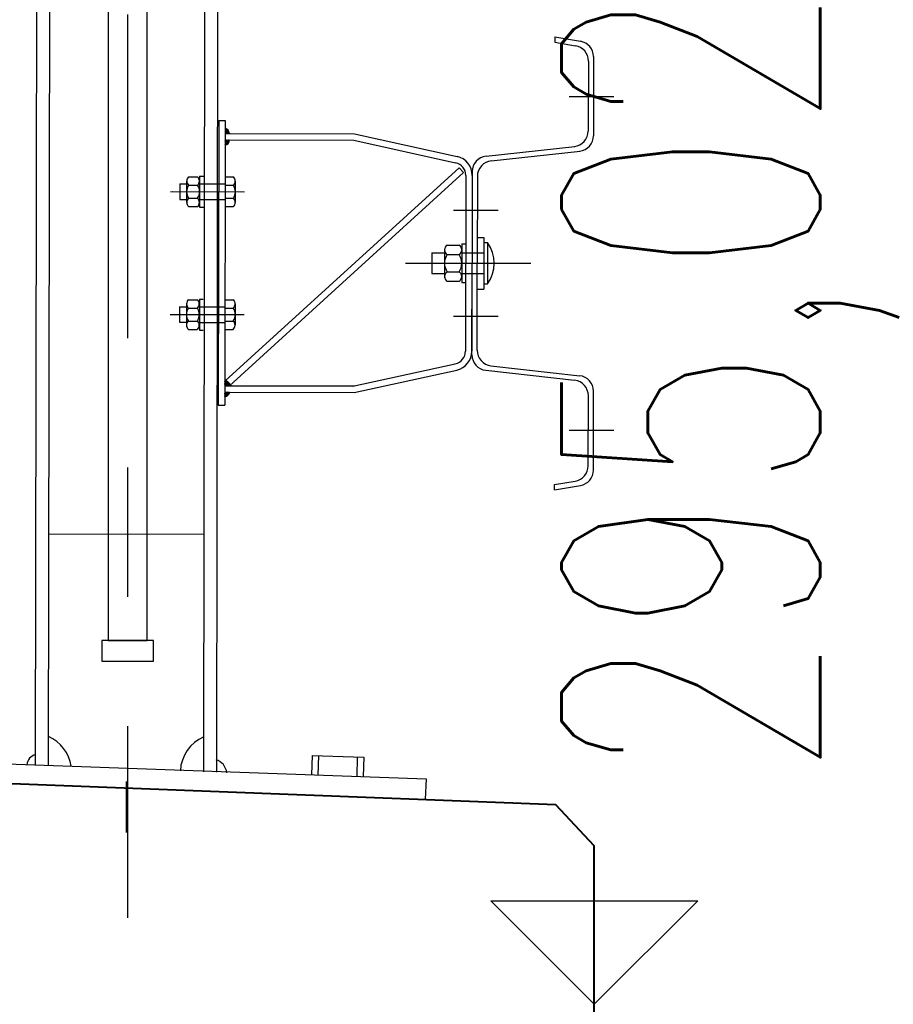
# Model space of a CAD drawing. Header units: metres. Extents: x -912764 to -454925, y -2226138 to -1112338.
# Tile 106 of 256: x -456380.228 to -456379.552, y -1112944.206 to -1112943.445. Entities that reach past the tile are written whole.
import ezdxf

# ---------------------------------------------------------------- set-up
doc = ezdxf.new("R2010")
doc.units = ezdxf.units.M
doc.linetypes.add('DASHDOT2', pattern=[0.375, 0.25, -0.0625, 0, -0.0625])
doc.linetypes.add('SOLID', pattern=[0])
for name, color, linetype in [('!řezy tenká', 1, 'Continuous'), ('018-ZSvodidlo', 8, 'Continuous'), ('025', 1, 'Continuous'), ('025-OSY', 4, 'DASHDOT2'), ('025-ZSvodidlo', 1, 'Continuous'), ('C3D_ZPR', 7, 'Continuous'), ('p_koty', 7, 'Continuous')]:
    doc.layers.add(name, color=color, linetype=linetype)
for name, color, linetype, lineweight in [('_NOVÝ STAV', 1, 'Continuous', 30), ('_NOVÝ STAV - POPISKY KATASTR', 7, 'Continuous', 30), ('R-koty vyskove', 7, 'Continuous', 13)]:
    doc.layers.add(name, color=color, linetype=linetype, lineweight=lineweight)
doc.layers.add('PDF2_13', color=140, linetype='Continuous', true_color=0x00bfff)
doc.styles.add('StandardUzky', font='simplex.shx', dxfattribs={"width": 0.65})
doc.styles.add('znacky', font='arial.ttf')
doc.dimstyles.new('1000', dxfattribs={"dimscale": 0.5, "dimtxt": 1, "dimasz": 0.6, "dimexe": 0.3, "dimexo": 0.5, "dimgap": 0.5, "dimtad": 1, "dimzin": 1, "dimdsep": 46, "dimtxsty": 'znacky', "dimblk": 'OBLIQUE', "dimcen": 1, "dimdle": 0.3, "dimclrd": 256, "dimclre": 256, "dimclrt": 256, "dimadec": 3, "dimazin": 0, "dimtfac": 1, "dimtmove": 0, "dimatfit": 3, "dimldrblk": 'OBLIQUE', "dimfxl": 1, "dimlwd": -1, "dimlwe": -1, "dimarcsym": 0})

# ---------------------------------------------------------------- blocks, each defined once
blk = doc.blocks.new('_Oblique')
at = {"color": 0, "linetype": 'ByBlock', "lineweight": -2}
blk.add_line((-0.5, -0.5), (0.5, 0.5), dxfattribs=at)
blk = doc.blocks.new('*D987')
at = {"layer": 'C3D_ZPR', "color": 1, "transparency": 16777216}
for p, q in [((0, 0.94121), (0, 1.51621)), ((0.5, 0.94121), (0.5, 1.51621)), ((-0.15, 1.44121), (0.65, 1.44121))]:
    blk.add_line(p, q, dxfattribs=at)
at = {"layer": 'Defpoints', "color": 0, "transparency": 16777216}
for p in [(0.5, 1.44121), (0, 0.2338), (0.5, 0.2338)]:
    blk.add_point(p, dxfattribs=at)
at = {"layer": 'C3D_ZPR', "color": 1, "transparency": 16777216, "xscale": 0.075, "yscale": 0.075, "zscale": 0.075, "rotation": 180}
blk.add_blockref('_Oblique', (0, 1.44121), dxfattribs=at)
at = {"layer": 'C3D_ZPR', "color": 1, "transparency": 16777216, "xscale": 0.075, "yscale": 0.075, "zscale": 0.075}
blk.add_blockref('_Oblique', (0.5, 1.44121), dxfattribs=at)
at = {"layer": 'C3D_ZPR', "color": 1, "transparency": 16777216, "insert": (0.25, 1.59121), "char_height": 0.2, "attachment_point": 5, "style": 'StandardUzky'}
blk.add_mtext('500', dxfattribs=at)
blk = doc.blocks.new('*D988')
at = {"layer": 'C3D_ZPR', "color": 1, "transparency": 16777216}
for p, q in [((-0.60011, 0.94121), (-0.60011, 1.51621)), ((0, 0.94121), (0, 1.51621)), ((-0.75011, 1.44121), (0.15, 1.44121))]:
    blk.add_line(p, q, dxfattribs=at)
at = {"layer": 'Defpoints', "color": 0, "transparency": 16777216}
for p in [(0, 1.44121), (-0.60011, 0.12672), (0, 0.07)]:
    blk.add_point(p, dxfattribs=at)
at = {"layer": 'C3D_ZPR', "color": 1, "transparency": 16777216, "xscale": 0.075, "yscale": 0.075, "zscale": 0.075, "rotation": 180}
blk.add_blockref('_Oblique', (-0.60011, 1.44121), dxfattribs=at)
at = {"layer": 'C3D_ZPR', "color": 1, "transparency": 16777216, "xscale": 0.075, "yscale": 0.075, "zscale": 0.075}
blk.add_blockref('_Oblique', (0, 1.44121), dxfattribs=at)
at = {"layer": 'C3D_ZPR', "color": 1, "transparency": 16777216, "insert": (-0.30006, 1.59121), "char_height": 0.2, "attachment_point": 5, "style": 'StandardUzky'}
blk.add_mtext('600', dxfattribs=at)
blk = doc.blocks.new('*D339')
at = {"layer": 'C3D_ZPR', "color": 1, "transparency": 16777216}
for p, q in [((1.7427, 0.15423), (1.7427, 0.72459)), ((1.7427, 0), (1.7427, 0.30423)), ((1.2427, 0.15423), (1.8177, 0.15423)), ((1.2427, 0), (1.8177, 0))]:
    blk.add_line(p, q, dxfattribs=at)
at = {"layer": 'Defpoints', "color": 0, "lineweight": 50, "transparency": 16777216}
for p in [(-0.02964, 0.15423), (0, 0), (1.7427, 0)]:
    blk.add_point(p, dxfattribs=at)
at = {"layer": 'C3D_ZPR', "color": 1, "transparency": 16777216, "xscale": 0.075, "yscale": 0.075, "zscale": 0.075}
for p, rotation in [((1.7427, 0.15423), 90), ((1.7427, 0), 270)]:
    blk.add_blockref('_Oblique', p, dxfattribs=dict(at, rotation=rotation))
at = {"layer": 'C3D_ZPR', "color": 1, "transparency": 16777216, "insert": (1.5927, 0.51673), "char_height": 0.2, "attachment_point": 5, "rotation": 90, "style": 'StandardUzky'}
blk.add_mtext('154', dxfattribs=at)
blk = doc.blocks.new('A$C021ef3a7')
at = {"layer": '018-ZSvodidlo', "color": 1}
blk.add_line((-0.10383, -0.51746), (-0.22383, -0.51728), dxfattribs=at)
at = {"layer": '025', "color": 1}
blk.add_line((-0.16398, -0.70844), (-0.16398, -0.74792), dxfattribs=at)
at = {"layer": '025-OSY', "color": 1}
blk.add_line((-0.16276, 0.43432), (-0.16276, -0.81393), dxfattribs=at)
at = {"layer": '025-ZSvodidlo', "color": 1}
for p, q in [((-0.23275, 0.20518), (-0.23409, -0.69553)), ((-0.22275, 0.20517), (-0.22409, -0.69595)), ((-0.10275, 0.20499), (-0.1041, -0.70093)), ((-0.09275, 0.20498), (-0.0941, -0.70134)), ((0.16735, -0.13294), (0.16734, -0.137)), ((0.16734, -0.137), (0.18331, -0.13968)), ((0.16735, -0.13294), (0.18732, -0.1363)), ((0.19332, -0.15153), (0.19324, -0.20566)), ((0.19733, -0.14815), (0.19724, -0.20925)), ((0.17844, -0.17896), (0.2129, -0.17901)), ((-0.09236, -0.19756), (-0.09269, -0.41756)), ((-0.09236, -0.19756), (-0.08736, -0.19756)), ((-0.08736, -0.19756), (-0.08769, -0.41756)), ((-0.08738, -0.20628), (-0.08561, -0.20453)), ((-0.08738, -0.20672), (-0.08539, -0.20475)), ((-0.08738, -0.20717), (-0.08519, -0.20499)), ((-0.08738, -0.20761), (-0.085, -0.20524)), ((-0.08737, -0.20407), (-0.08696, -0.20366)), ((-0.08737, -0.20451), (-0.08665, -0.2038)), ((-0.08374, -0.20758), (-0.08737, -0.20394)), ((-0.08737, -0.20496), (-0.08637, -0.20395)), ((-0.08737, -0.2054), (-0.0861, -0.20413)), ((-0.08737, -0.20584), (-0.08585, -0.20432)), ((-0.08418, -0.20758), (-0.08737, -0.20438)), ((-0.08463, -0.20758), (-0.08737, -0.20482)), ((-0.08507, -0.20758), (-0.08737, -0.20527)), ((-0.08442, -0.20646), (-0.08735, -0.20352)), ((-0.08472, -0.20572), (-0.08661, -0.20382)), ((-0.08739, -0.21291), (-0.08704, -0.21257)), ((-0.08739, -0.21335), (-0.0866, -0.21257)), ((-0.08739, -0.2138), (-0.08616, -0.21257)), ((-0.08739, -0.21424), (-0.08572, -0.21257)), ((-0.08739, -0.21468), (-0.08528, -0.21258)), ((-0.08739, -0.21512), (-0.08484, -0.21258)), ((-0.08739, -0.21556), (-0.0844, -0.21258)), ((-0.08739, -0.216), (-0.08411, -0.21274)), ((-0.08596, -0.20757), (-0.08738, -0.20615)), ((-0.0864, -0.20757), (-0.08738, -0.20659)), ((-0.08684, -0.20757), (-0.08738, -0.20703)), ((-0.08738, -0.20756), (0.01262, -0.20771)), ((-0.08738, -0.21256), (0.01207, -0.21271)), ((-0.08499, -0.21518), (-0.08738, -0.21278)), ((-0.08551, -0.20757), (-0.08737, -0.20571)), ((-0.08481, -0.21492), (-0.08714, -0.21258)), ((-0.08689, -0.20757), (-0.08483, -0.20551)), ((-0.08464, -0.21465), (-0.08671, -0.21257)), ((-0.08645, -0.20757), (-0.08468, -0.2058)), ((-0.08449, -0.21436), (-0.08627, -0.21257)), ((-0.08601, -0.20757), (-0.08454, -0.2061)), ((-0.08436, -0.21405), (-0.08582, -0.21257)), ((-0.08557, -0.20757), (-0.08443, -0.20643)), ((-0.08425, -0.21371), (-0.08538, -0.21257)), ((-0.08513, -0.20758), (-0.08433, -0.20678)), ((-0.08417, -0.21335), (-0.08494, -0.21258)), ((-0.08412, -0.21295), (-0.08449, -0.21258)), ((0.01207, -0.21271), (0.09074, -0.23012)), ((0.01262, -0.20771), (0.09182, -0.22524)), ((-0.0852, -0.21541), (-0.08739, -0.21322)), ((-0.08542, -0.21563), (-0.08739, -0.21366)), ((-0.08566, -0.21583), (-0.08739, -0.2141)), ((-0.08592, -0.21601), (-0.08739, -0.21455)), ((-0.0862, -0.21618), (-0.08739, -0.21499)), ((-0.0865, -0.21632), (-0.08739, -0.21543)), ((-0.08682, -0.21645), (-0.08739, -0.21587)), ((-0.08716, -0.21655), (-0.08739, -0.21631)), ((-0.08701, -0.21651), (-0.08427, -0.21377)), ((-0.08628, -0.21622), (-0.08456, -0.2145)), ((0.11427, -0.2251), (0.18293, -0.21757)), ((0.11827, -0.22868), (0.18693, -0.22116)), ((-0.08743, -0.39886), (0.09336, -0.23402)), ((0.09673, -0.23771), (0.09336, -0.23402)), ((-0.11556, -0.24102), (-0.10869, -0.24103)), ((-0.10713, -0.24054), (-0.10716, -0.26454)), ((-0.10713, -0.24054), (-0.10413, -0.24054)), ((-0.08743, -0.24106), (-0.08099, -0.24107)), ((-0.08406, -0.40256), (0.09673, -0.23771)), ((0.09858, -0.2399), (0.09837, -0.37572)), ((0.10358, -0.23991), (0.10337, -0.37573)), ((0.10358, -0.23701), (0.10347, -0.30785)), ((0.10358, -0.23996), (0.10347, -0.30785)), ((0.10757, -0.24059), (0.10747, -0.30785)), ((-0.12243, -0.24651), (-0.12245, -0.25851)), ((-0.12243, -0.24651), (-0.11713, -0.24652)), ((-0.11713, -0.24429), (-0.11716, -0.26101)), ((-0.11557, -0.24752), (-0.1087, -0.24753)), ((-0.10713, -0.24654), (-0.08743, -0.24656)), ((-0.08744, -0.24756), (-0.081, -0.24757)), ((-0.07951, -0.24433), (-0.07953, -0.26083)), ((-0.12971, -0.2525), (-0.07445, -0.25258)), ((-0.12771, -0.2525), (-0.07245, -0.25259)), ((-0.12245, -0.25851), (-0.11715, -0.25852)), ((-0.11559, -0.25752), (-0.10872, -0.25753)), ((-0.10715, -0.25854), (-0.08745, -0.25856)), ((-0.08745, -0.25756), (-0.08102, -0.25757)), ((-0.1156, -0.26402), (-0.10873, -0.26403)), ((-0.10716, -0.26454), (-0.10416, -0.26454)), ((-0.08746, -0.26406), (-0.08103, -0.26407)), ((0.08921, -0.26683), (0.12367, -0.26688)), ((0.1075, -0.28785), (0.1125, -0.28786)), ((0.1125, -0.28786), (0.11244, -0.32786)), ((0.08428, -0.29382), (0.09341, -0.29383)), ((0.0955, -0.29284), (0.09545, -0.32284)), ((0.0955, -0.29284), (0.0985, -0.29284)), ((0.1075, -0.28985), (0.10747, -0.30785)), ((0.1075, -0.29135), (0.10747, -0.30785)), ((0.1125, -0.29186), (0.1155, -0.29186)), ((0.1155, -0.29186), (0.11545, -0.32386)), ((0.07249, -0.29982), (0.07246, -0.31578)), ((0.07249, -0.29982), (0.08219, -0.29984)), ((0.08219, -0.29687), (0.08216, -0.3191)), ((0.08427, -0.30117), (0.0934, -0.30118)), ((0.09549, -0.29986), (0.11249, -0.29988)), ((0.05212, -0.30777), (0.14881, -0.30791)), ((0.06721, -0.30779), (0.12247, -0.30788)), ((0.10337, -0.37869), (0.10347, -0.30785)), ((0.10738, -0.37511), (0.10747, -0.30785)), ((0.10745, -0.32435), (0.10747, -0.30785)), ((0.10745, -0.32585), (0.10747, -0.30785)), ((0.07246, -0.31578), (0.08216, -0.3158)), ((0.08425, -0.31447), (0.09338, -0.31448)), ((0.09546, -0.31582), (0.11246, -0.31584)), ((0.08424, -0.32182), (0.09337, -0.32183)), ((0.09545, -0.32284), (0.09845, -0.32284)), ((0.11245, -0.32386), (0.11545, -0.32386)), ((0.10745, -0.32785), (0.11244, -0.32786)), ((-0.12258, -0.34151), (-0.12259, -0.35351)), ((-0.12258, -0.34151), (-0.11728, -0.34152)), ((-0.11727, -0.33929), (-0.1173, -0.35601)), ((-0.1157, -0.33602), (-0.10883, -0.33603)), ((-0.10727, -0.33554), (-0.1073, -0.35954)), ((-0.10728, -0.34154), (-0.0876, -0.34156)), ((-0.10727, -0.33554), (-0.10427, -0.33554)), ((-0.08757, -0.33606), (-0.08113, -0.33607)), ((-0.07965, -0.33933), (-0.07967, -0.35583)), ((-0.12985, -0.3475), (-0.07459, -0.34758)), ((-0.12785, -0.3475), (-0.07259, -0.34759)), ((-0.11571, -0.34252), (-0.10884, -0.34253)), ((-0.08758, -0.34256), (-0.08114, -0.34257)), ((0.08909, -0.34883), (0.12354, -0.34888)), ((-0.12259, -0.35351), (-0.11729, -0.35352)), ((-0.11573, -0.35252), (-0.10886, -0.35253)), ((-0.10729, -0.35354), (-0.08762, -0.35356)), ((-0.08759, -0.35256), (-0.08116, -0.35257)), ((-0.11574, -0.35902), (-0.10887, -0.35903)), ((-0.1073, -0.35954), (-0.1043, -0.35954)), ((-0.0876, -0.35906), (-0.08117, -0.35907)), ((0.01126, -0.40283), (0.09051, -0.38553)), ((0.11803, -0.38705), (0.18667, -0.39478)), ((0.01233, -0.40771), (0.09157, -0.39042)), ((0.11403, -0.39063), (0.18267, -0.39836)), ((-0.08767, -0.40209), (-0.08527, -0.3997)), ((-0.08767, -0.40231), (-0.08511, -0.39976)), ((-0.08767, -0.40253), (-0.08506, -0.39993)), ((-0.08714, -0.40256), (-0.08767, -0.40204)), ((-0.08739, -0.40254), (-0.08767, -0.40226)), ((-0.08767, -0.40256), (0.01233, -0.40271)), ((-0.08274, -0.40255), (-0.08766, -0.39762)), ((-0.08766, -0.39789), (-0.08744, -0.39767)), ((-0.08766, -0.39811), (-0.0873, -0.39775)), ((-0.08296, -0.40255), (-0.08766, -0.39784)), ((-0.08766, -0.39833), (-0.08719, -0.39786)), ((-0.08766, -0.39855), (-0.08708, -0.39797)), ((-0.08318, -0.40255), (-0.08766, -0.39806)), ((-0.08766, -0.39877), (-0.08696, -0.39808)), ((-0.08766, -0.399), (-0.08685, -0.39819)), ((-0.0834, -0.40256), (-0.08766, -0.39828)), ((-0.08766, -0.39922), (-0.08674, -0.39829)), ((-0.08766, -0.39944), (-0.08662, -0.3984)), ((-0.08362, -0.40256), (-0.08766, -0.39851)), ((-0.08766, -0.39966), (-0.08651, -0.39851)), ((-0.08766, -0.39988), (-0.0864, -0.39862)), ((-0.08384, -0.40256), (-0.08766, -0.39873)), ((-0.08766, -0.4001), (-0.08628, -0.39873)), ((-0.08766, -0.40032), (-0.08617, -0.39883)), ((-0.08766, -0.40054), (-0.08606, -0.39894)), ((-0.08406, -0.40256), (-0.08766, -0.39895)), ((-0.08766, -0.40076), (-0.08595, -0.39905)), ((-0.08766, -0.40098), (-0.08583, -0.39916)), ((-0.08428, -0.40256), (-0.08766, -0.39917)), ((-0.08766, -0.4012), (-0.08572, -0.39927)), ((-0.08766, -0.40143), (-0.08561, -0.39937)), ((-0.0845, -0.40256), (-0.08766, -0.39939)), ((-0.08766, -0.40165), (-0.08549, -0.39948)), ((-0.08766, -0.40187), (-0.08538, -0.39959)), ((-0.08472, -0.40256), (-0.08766, -0.39961)), ((-0.08494, -0.40256), (-0.08766, -0.39983)), ((-0.08516, -0.40256), (-0.08766, -0.40005)), ((-0.08538, -0.40256), (-0.08766, -0.40027)), ((-0.0856, -0.40256), (-0.08766, -0.40049)), ((-0.08582, -0.40256), (-0.08766, -0.40071)), ((-0.08604, -0.40256), (-0.08766, -0.40094)), ((-0.08626, -0.40256), (-0.08766, -0.40116)), ((-0.08648, -0.40256), (-0.08766, -0.40138)), ((-0.0867, -0.40256), (-0.08766, -0.4016)), ((-0.08692, -0.40256), (-0.08766, -0.40182)), ((-0.08745, -0.40253), (-0.08493, -0.40003)), ((-0.08507, -0.39989), (-0.08737, -0.39768)), ((-0.08726, -0.40256), (-0.08482, -0.40014)), ((-0.08703, -0.40256), (-0.08471, -0.40025)), ((-0.08681, -0.40256), (-0.0846, -0.40036)), ((-0.08659, -0.40256), (-0.08449, -0.40047)), ((-0.08637, -0.40256), (-0.08438, -0.40058)), ((-0.08615, -0.40256), (-0.08427, -0.40069)), ((-0.08593, -0.40256), (-0.08416, -0.4008)), ((-0.0857, -0.40256), (-0.08405, -0.40091)), ((-0.08548, -0.40256), (-0.08394, -0.40102)), ((-0.08526, -0.40256), (-0.08383, -0.40113)), ((-0.08242, -0.40255), (-0.08507, -0.39989)), ((-0.08504, -0.40256), (-0.08372, -0.40124)), ((-0.08482, -0.40256), (-0.08361, -0.40136)), ((-0.08459, -0.40256), (-0.0835, -0.40147)), ((-0.08437, -0.40256), (-0.08339, -0.40158)), ((-0.08415, -0.40256), (-0.08328, -0.40169)), ((-0.08393, -0.40256), (-0.08317, -0.4018)), ((-0.08371, -0.40256), (-0.08306, -0.40191)), ((-0.08349, -0.40256), (-0.08295, -0.40202)), ((-0.08326, -0.40255), (-0.08284, -0.40213)), ((-0.08304, -0.40255), (-0.08273, -0.40224)), ((-0.08282, -0.40255), (-0.08262, -0.40235)), ((-0.0826, -0.40255), (-0.08251, -0.40246)), ((-0.08768, -0.40894), (-0.08629, -0.40756)), ((-0.08768, -0.40916), (-0.08607, -0.40756)), ((-0.08768, -0.40938), (-0.08585, -0.40756)), ((-0.08768, -0.4096), (-0.08563, -0.40756)), ((-0.08768, -0.40982), (-0.08541, -0.40756)), ((-0.08768, -0.41004), (-0.08518, -0.40756)), ((-0.08768, -0.41026), (-0.08496, -0.40756)), ((-0.08768, -0.41049), (-0.08474, -0.40756)), ((-0.08768, -0.41071), (-0.08452, -0.40756)), ((-0.08768, -0.41093), (-0.0843, -0.40756)), ((-0.08613, -0.41044), (-0.08768, -0.40889)), ((-0.08627, -0.41052), (-0.08768, -0.40911)), ((-0.08641, -0.4106), (-0.08768, -0.40933)), ((-0.08656, -0.41067), (-0.08768, -0.40955)), ((-0.08671, -0.41074), (-0.08768, -0.40977)), ((-0.08687, -0.41081), (-0.08768, -0.41)), ((-0.08703, -0.41087), (-0.08768, -0.41022)), ((-0.08719, -0.41093), (-0.08768, -0.41044)), ((-0.08736, -0.41098), (-0.08768, -0.41066)), ((-0.08753, -0.41103), (-0.08768, -0.41088)), ((-0.08767, -0.40756), (0.01233, -0.40771)), ((-0.08535, -0.4099), (-0.08767, -0.40756)), ((-0.08767, -0.40805), (-0.08718, -0.40756)), ((-0.08767, -0.40828), (-0.08696, -0.40756)), ((-0.08767, -0.4085), (-0.08674, -0.40756)), ((-0.08767, -0.40872), (-0.08652, -0.40756)), ((-0.08767, -0.40783), (-0.08744, -0.4076)), ((-0.08547, -0.41), (-0.08767, -0.40779)), ((-0.0856, -0.41009), (-0.08767, -0.40801)), ((-0.08572, -0.41018), (-0.08767, -0.40823)), ((-0.08586, -0.41027), (-0.08767, -0.40845)), ((-0.08599, -0.41036), (-0.08767, -0.40867)), ((-0.08757, -0.41104), (-0.08408, -0.40756)), ((-0.08523, -0.40979), (-0.08745, -0.40756)), ((-0.08726, -0.41095), (-0.08385, -0.40756)), ((-0.08511, -0.40969), (-0.08723, -0.40756)), ((-0.085, -0.40958), (-0.08701, -0.40756)), ((-0.08691, -0.41083), (-0.08363, -0.40756)), ((-0.08489, -0.40947), (-0.08679, -0.40756)), ((-0.08478, -0.40936), (-0.08657, -0.40756)), ((-0.08468, -0.40924), (-0.08635, -0.40756)), ((-0.08458, -0.40912), (-0.08613, -0.40756)), ((-0.08602, -0.41038), (-0.08414, -0.4085)), ((-0.08448, -0.409), (-0.08591, -0.40756)), ((-0.08439, -0.40887), (-0.08569, -0.40756)), ((-0.08429, -0.40874), (-0.08547, -0.40756)), ((-0.08421, -0.40861), (-0.08525, -0.40756)), ((-0.08412, -0.40847), (-0.08503, -0.40756)), ((-0.08404, -0.40833), (-0.08423, -0.40814)), ((0.19324, -0.46443), (0.19332, -0.4103)), ((0.19724, -0.46782), (0.19733, -0.40673)), ((-0.09269, -0.41756), (-0.08769, -0.41756)), ((0.17844, -0.43696), (0.2129, -0.43701)), ((0.16722, -0.47889), (0.1832, -0.47625)), ((0.16722, -0.48294), (0.16722, -0.47889)), ((0.16722, -0.48294), (0.18719, -0.47964))]:
    blk.add_line(p, q, dxfattribs=at)
for points in [[(-0.14776, 0.10633), (-0.17776, 0.10633), (-0.17776, -0.59938), (-0.14776, -0.59938)], [(-0.14276, -0.59938), (-0.18276, -0.59938), (-0.18276, -0.61538), (-0.14276, -0.61538)]]:
    blk.add_lwpolyline(points, close=True, dxfattribs=at)
for centre, radius, start, end in [((0.18533, -0.14813), 0.012, 359.91518, 80.45286), ((0.18132, -0.15152), 0.012, 359.91518, 80.45286), ((-0.08862, -0.20772), 0.00439, 1.86362, 73.43252), ((-0.08809, -0.21268), 0.00397, 280.11479, 1.45584), ((0.18124, -0.20564), 0.012, 276.25537, 359.91518), ((0.18524, -0.20923), 0.012, 276.25537, 359.91518), ((0.08858, -0.23989), 0.015, 359.91518, 77.51977), ((0.11558, -0.23703), 0.012, 96.25537, 179.91518), ((0.08858, -0.23989), 0.01, 359.91518, 77.51977), ((0.11957, -0.24061), 0.012, 96.25537, 179.91518), ((-0.11277, -0.24428), 0.00429, 130.65738, 229.17298), ((-0.1115, -0.24428), 0.00429, 310.65738, 49.17298), ((-0.0838, -0.24432), 0.00429, 310.65738, 49.17298), ((-0.10858, -0.25253), 0.0086, 144.38552, 215.44484), ((-0.11571, -0.25252), 0.0086, 324.38552, 35.44484), ((-0.08801, -0.25256), 0.0086, 324.38552, 35.44484), ((-0.11279, -0.26078), 0.00429, 130.65738, 229.17298), ((-0.11152, -0.26078), 0.00429, 310.65738, 49.17298), ((-0.08382, -0.26082), 0.00429, 310.65738, 49.17298), ((0.08648, -0.2975), 0.00429, 120.8683, 238.96206), ((0.0912, -0.2975), 0.00429, 300.8683, 58.96206), ((0.09237, -0.30783), 0.0281, 325.20713, 34.62323), ((0.09357, -0.30783), 0.01144, 144.38552, 215.44484), ((0.08408, -0.30782), 0.01144, 324.38552, 35.44484), ((0.08644, -0.31815), 0.00429, 120.8683, 238.96206), ((0.09117, -0.31815), 0.00429, 300.8683, 58.96206), ((-0.11291, -0.33928), 0.00429, 130.65738, 229.17298), ((-0.11164, -0.33928), 0.00429, 310.65738, 49.17298), ((-0.08394, -0.33932), 0.00429, 310.65738, 49.17298), ((-0.10872, -0.34753), 0.0086, 144.38552, 215.44484), ((-0.11585, -0.34752), 0.0086, 324.38552, 35.44484), ((-0.08815, -0.34756), 0.0086, 324.38552, 35.44484), ((-0.11293, -0.35578), 0.00429, 130.65738, 229.17298), ((-0.11166, -0.35578), 0.00429, 310.65738, 49.17298), ((-0.08396, -0.35582), 0.00429, 310.65738, 49.17298), ((0.08837, -0.37576), 0.01, 282.31059, 359.91518), ((0.08837, -0.37576), 0.015, 282.31059, 359.91518), ((0.11537, -0.3787), 0.012, 179.91518, 263.57499), ((0.11938, -0.37513), 0.012, 179.91518, 263.57499), ((0.18533, -0.40671), 0.012, 359.91518, 83.57499), ((-0.0882, -0.40086), 0.00328, 75.37155, 80.4343), ((0.18132, -0.41028), 0.012, 359.91518, 83.57499), ((-0.08905, -0.40546), 0.00578, 283.7111, 338.71988), ((0.18124, -0.46441), 0.012, 279.3775, 359.91518), ((0.18524, -0.4678), 0.012, 279.3775, 359.91518), ((-0.23596, -0.70124), 0.03, 8.7345, 66.38925), ((-0.09201, -0.70146), 0.03, 113.44111, 177.5723), ((-0.23197, -0.69627), 0.00869, 103.29263, 174.77413), ((-0.09759, -0.70282), 0.01152, 5.63137, 73.70938)]:
    blk.add_arc(centre, radius, start, end, dxfattribs=at)
blk = doc.blocks.new('*D338')
at = {"layer": 'C3D_ZPR', "color": 1, "transparency": 16777216}
for p, q in [((2.06111, 0.30423), (2.06111, -2.02994)), ((1.56111, 0.15423), (2.13611, 0.15423)), ((1.56111, -1.87994), (2.13611, -1.87994))]:
    blk.add_line(p, q, dxfattribs=at)
at = {"layer": 'Defpoints', "color": 0, "lineweight": 50, "transparency": 16777216}
for p in [(-0.02964, 0.15423), (-0.05, -1.87994), (2.06111, -1.87994)]:
    blk.add_point(p, dxfattribs=at)
at = {"layer": 'C3D_ZPR', "color": 1, "transparency": 16777216, "xscale": 0.075, "yscale": 0.075, "zscale": 0.075}
for p, rotation in [((2.06111, 0.15423), 90), ((2.06111, -1.87994), 270)]:
    blk.add_blockref('_Oblique', p, dxfattribs=dict(at, rotation=rotation))
at = {"layer": 'C3D_ZPR', "color": 1, "transparency": 16777216, "insert": (1.91111, -0.86285), "char_height": 0.2, "attachment_point": 5, "rotation": 90, "style": 'StandardUzky'}
blk.add_mtext('2034', dxfattribs=at)
blk = doc.blocks.new('Vyskova_sipka')
at = {"color": 0, "linetype": 'ByBlock', "lineweight": -2}
for p, q in [((0, 0), (-4, 4)), ((-4, 4), (4, 4)), ((4, 4), (0, 0))]:
    blk.add_line(p, q, dxfattribs=at)
blk = doc.blocks.new('A$C4eac8e0d')
for p, q in [((-0.54982, 0.18943), (-0.13001, 0.1742)), ((-0.13001, 0.1742), (-0.13059, 0.15843))]:
    blk.add_line(p, q)
at = {"layer": 'p_koty'}
for p, q in [((-0.21809, 0.19241), (-0.21858, 0.17742)), ((-0.21809, 0.19242), (-0.17811, 0.19102)), ((-0.21309, 0.19224), (-0.21358, 0.17725)), ((-0.18311, 0.19119), (-0.1836, 0.1762)), ((-0.17811, 0.19103), (-0.1786, 0.17604))]:
    blk.add_line(p, q, dxfattribs=at)
at = {"layer": 'PDF2_13', "color": 1, "linetype": 'Continuous', "lineweight": 40}
blk.add_lwpolyline([(0, -0.12096), (0, 0.12248), (-0.02964, 0.15423), (-0.55037, 0.17434), (-0.60011, 0.12672), (-0.60011, -0.12518), (-0.56519, -0.12413), (-0.55566, -0.11354), (-0.54508, -0.12307), (-0.44956, -0.12095), (-0.44956, -1.72994)], dxfattribs=at)
at = {"layer": '_NOVÝ STAV', "linetype": 'SOLID'}
blk.add_blockref('A$C021ef3a7', (-0.19789, 0.88074), dxfattribs=at)
at = {"layer": 'C3D_ZPR'}
for base, p1, p2, picture, middle in [((0, 1.44121), (-0.60011, 0.12672), (0, 0.07), '*D988', (-0.30006, 1.59121)), ((0.5, 1.44121), (0, 0.2338), (0.5, 0.2338), '*D987', (0.25, 1.59121))]:
    dim = blk.add_linear_dim(base=base, p1=p1, p2=p2, dimstyle='1000', override={"dimscale": 1, "dimtxt": 0.2, "dimasz": 0.075, "dimexe": 0.075, "dimexo": 0.25, "dimgap": 0.05, "dimdec": 0, "dimlfac": 1000, "dimdsep": 44, "dimtxsty": 'StandardUzky', "dimcen": 0.5, "dimdle": 0.15, "dimclrd": 1, "dimclre": 1, "dimclrt": 1, "dimfxl": 0.5, "dimfxlon": 1}, dxfattribs=at)
    dim.commit()
    dim.dimension.update_dxf_attribs({"geometry": picture, "text_midpoint": middle})
dim = blk.add_linear_dim(base=(1.7427, 0), p1=(-0.02964, 0.15423), p2=(0, 0), angle=90, dimstyle='1000', override={"dimscale": 1, "dimtxt": 0.2, "dimasz": 0.075, "dimexe": 0.075, "dimexo": 0.25, "dimgap": 0.05, "dimdec": 0, "dimlfac": 1000, "dimdsep": 44, "dimtxsty": 'StandardUzky', "dimcen": 0.5, "dimdle": 0.15, "dimclrd": 1, "dimclre": 1, "dimclrt": 1, "dimfxl": 0.5, "dimfxlon": 1}, dxfattribs=at)
dim.commit()
dim.dimension.update_dxf_attribs({"geometry": '*D339', "text_midpoint": (1.7427, 0.51673), "dimtype": 128})
dim = blk.add_linear_dim(base=(2.06111, -1.87994), p1=(-0.02964, 0.15423), p2=(-0.05, -1.87994), angle=90, dimstyle='1000', override={"dimscale": 1, "dimtxt": 0.2, "dimasz": 0.075, "dimexe": 0.075, "dimexo": 0.25, "dimgap": 0.05, "dimdec": 0, "dimlfac": 1000, "dimdsep": 44, "dimtxsty": 'StandardUzky', "dimcen": 0.5, "dimdle": 0.15, "dimclrd": 1, "dimclre": 1, "dimclrt": 1, "dimfxl": 0.5, "dimfxlon": 1}, dxfattribs=at)
dim.commit()
dim.dimension.update_dxf_attribs({"geometry": '*D338', "text_midpoint": (1.91111, -0.86285)})

msp = doc.modelspace()

# ---------------------------------------------------------------- block references
at = {"layer": '!řezy tenká', "linetype": 'Continuous', "xscale": 0.02, "yscale": 0.02, "zscale": 0.03}
msp.add_blockref('Vyskova_sipka', (-456379.78352, -1112944.20645), dxfattribs=at)
at = {"layer": '_NOVÝ STAV - POPISKY KATASTR', "lineweight": 50}
msp.add_blockref('A$C4eac8e0d', (-456379.78352, -1112944.20648), dxfattribs=at)

# ---------------------------------------------------------------- texts
at = {"layer": 'R-koty vyskove', "color": 1, "insert": (-456379.67833, -1112944.03216), "char_height": 0.2, "attachment_point": 4, "rotation": 90, "style": 'StandardUzky'}
msp.add_mtext('295,02', dxfattribs=at)

doc.saveas('drawing.dxf')
